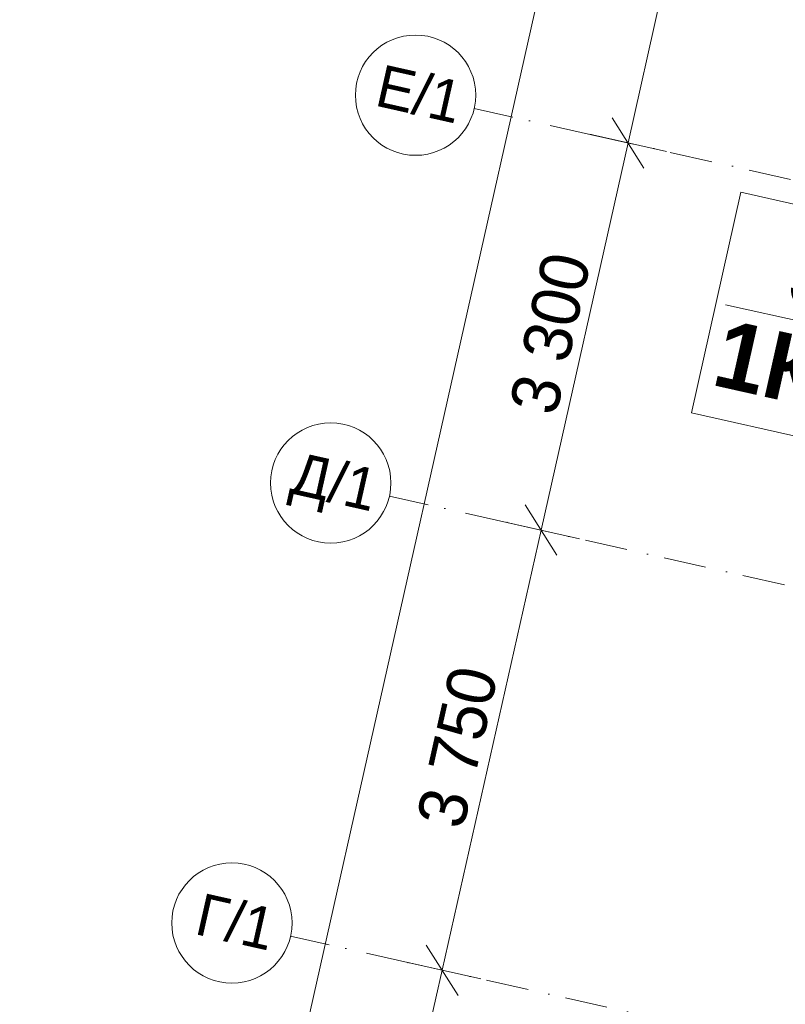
# Model space of a CAD drawing. Header units: millimetres. Extents: x -7213913 to -6935167, y 6129472 to 6353524.
# Tile 40 of 191: x -7212956 to -7206593, y 6171645 to 6179832. Entities that reach past the tile are written whole.
import ezdxf
from ezdxf.enums import TextEntityAlignment as Align

# ---------------------------------------------------------------- set-up
doc = ezdxf.new("R2010")
doc.units = ezdxf.units.MM
doc.header["$MEASUREMENT"] = 0
doc.linetypes.add('Штрихпунктирная', pattern=[670.277762, 352.777767, -176.388884, 0, -141.111112])
doc.layers.add('S - квартира_маркер.АР', color=7, linetype='Continuous')
doc.layers.add('АР-Чертеж-Оси_Осевые размеры.АР', color=7, linetype='Continuous')
for name, color, linetype, lineweight in [('S - квартира_маркер.АР_Ном._пера__1', 7, 'Continuous', 0), ('АР-Чертеж-Оси_Осевые размеры.АР_Ном._пера__1', 7, 'Continuous', 0), ('АР-Чертеж-Оси_Осевые размеры.АР_Ном._пера__120', 7, 'Continuous', 0)]:
    doc.layers.add(name, color=color, linetype=linetype, lineweight=lineweight)
doc.styles.add('РЎР“Р•РќР•Р\xa0Р\x98Р\xa0_РЎРўР\x98Р›Р¬_5', font='GOTHIC.TTF')
doc.styles.add('РЎР“Р•РќР•Р\xa0Р\x98Р\xa0_РЎРўР\x98Р›Р¬_6', font='GOTHICB.TTF')
doc.dimstyles.new('СГЕНЕРИР_СТИЛЬ__1', dxfattribs={"dimtxt": 400, "dimasz": 332.5, "dimexe": 0.18, "dimexo": 0.0625, "dimgap": 0, "dimtad": 1, "dimdec": 0, "dimzin": 0, "dimdsep": 46, "dimtxsty": 'РЎР“Р•РќР•Р\xa0Р\x98Р\xa0_РЎРўР\x98Р›Р¬_5', "dimblk": 'ARROWHEAD_6', "dimblk1": 'ARROWHEAD_6', "dimblk2": 'ARROWHEAD_6', "dimcen": 0.09, "dimse1": 1, "dimse2": 1, "dimclrd": 7, "dimclre": 7, "dimclrt": 7, "dimazin": 0, "dimtfac": 1, "dimtdec": 4, "dimtmove": 0, "dimatfit": 3, "dimfxl": 1, "dimtolj": 1, "dimtzin": 0, "dimarcsym": 0})
doc.dimstyles.new('СГЕНЕРИР_СТИЛЬ__2', dxfattribs={"dimtxt": 400, "dimasz": 332.5, "dimexe": 0.18, "dimexo": 0.0625, "dimgap": 0, "dimtad": 1, "dimdec": 0, "dimzin": 0, "dimdsep": 46, "dimtxsty": 'РЎР“Р•РќР•Р\xa0Р\x98Р\xa0_РЎРўР\x98Р›Р¬_5', "dimblk": 'ARROWHEAD_6', "dimblk1": 'ARROWHEAD_6', "dimblk2": 'ARROWHEAD_6', "dimcen": 0.09, "dimse1": 1, "dimse2": 1, "dimclrd": 7, "dimclre": 7, "dimclrt": 7, "dimazin": 0, "dimtfac": 1, "dimtdec": 4, "dimtmove": 2, "dimatfit": 3, "dimfxl": 1, "dimtolj": 1, "dimtzin": 0, "dimarcsym": 0})

# ---------------------------------------------------------------- blocks, each defined once
blk = doc.blocks.new('labelLabPP_FlatE34FrameRed3d[50]_1', base_point=(-7207010, 6177816.8))
at = {"layer": 'S - квартира_маркер.АР_Ном._пера__1', "color": 7, "linetype": 'Continuous', "lineweight": 0}
for p, q in [((-7206961.7, 6178397.3), (-7207373.9, 6176561.8)), ((-7206961.7, 6178397.3), (-7204285.9, 6177796.3)), ((-7205757.4, 6178126.8), (-7206169.7, 6176291.3)), ((-7204285.9, 6177796.3), (-7204698.1, 6175960.8)), ((-7207089.7, 6177462), (-7206041.6, 6177226.6)), ((-7205895.5, 6177511.9), (-7204424, 6177181.4)), ((-7206033.7, 6176896.9), (-7204562.1, 6176566.4)), ((-7207373.9, 6176561.8), (-7204698.1, 6175960.8))]:
    blk.add_line(p, q, dxfattribs=at)
at = {"layer": 'S - квартира_маркер.АР_Ном._пера__1', "color": 7, "lineweight": 0}
for tag, height, style, p in [('TS_FLATNUMBER', 560, 'РЎР“Р•РќР•Р\xa0Р\x98Р\xa0_РЎРўР\x98Р›Р¬_6', (-7205927.7, 6177608.5)), ('TS_POSTFIXNUMROOMS', 560, 'РЎР“Р•РќР•Р\xa0Р\x98Р\xa0_РЎРўР\x98Р›Р¬_6', (-7206103, 6176835.1)), ('TS_LIVING_ROOM_AREA', 400, 'РЎР“Р•РќР•Р\xa0Р\x98Р\xa0_РЎРўР\x98Р›Р¬_5', (-7204387.5, 6177501.7)), ('TS_WITHOUTBALK', 400, 'РЎР“Р•РќР•Р\xa0Р\x98Р\xa0_РЎРўР\x98Р›Р¬_5', (-7204526.3, 6176883.8)), ('TS_ALLSQUARE', 400, 'РЎР“Р•РќР•Р\xa0Р\x98Р\xa0_РЎРўР\x98Р›Р¬_5', (-7204666.5, 6176259.3))]:
    blk.add_attdef(tag, text='', height=height, rotation=347.34172, dxfattribs=dict(at, style=style)).set_placement(p, align=Align.MIDDLE_RIGHT)
blk = doc.blocks.new('*D779', base_point=(-6566190.3, 6562677.8))
at = {"layer": 'АР-Чертеж-Оси_Осевые размеры.АР_Ном._пера__1', "color": 7, "linetype": 'Continuous', "lineweight": 0, "transparency": 16777216}
for p, q in [((-7209445.2, 6171928.8), (-7208623.4, 6175587.7)), ((-7209577.6, 6172137.9), (-7209312.8, 6171719.8)), ((-7209125, 6171856.9), (-7209765.3, 6172000.8)), ((-7210041.2, 6169274.9), (-7209445.2, 6171928.8)), ((-7210173.6, 6169484), (-7209908.8, 6169065.9)), ((-7209721.1, 6169203), (-7210361.4, 6169346.9)), ((-7210760, 6166074.6), (-7210041.2, 6169274.9))]:
    blk.add_line(p, q, dxfattribs=at)
at = {"layer": 'АР-Чертеж-Оси_Осевые размеры.АР_Ном._пера__1', "color": 7, "lineweight": 0, "transparency": 16777216, "insert": (-7209975.7, 6169931.6), "char_height": 400, "attachment_point": 7, "rotation": 77.34172, "style": 'РЎР“Р•РќР•Р\xa0Р\x98Р\xa0_РЎРўР\x98Р›Р¬_5'}
blk.add_mtext('\\A1;{\\pql;\\fCentury Gothic|b0|i0|c204|p0;\\W1.000000;2\xa0720}', dxfattribs=at)
blk = doc.blocks.new('ARROWHEAD_6')
at = {"color": 0, "linetype": 'Continuous', "lineweight": 0}
for p, q in [((-0.5, -0.5), (0.5, 0.5)), ((0, 0), (-1, 0))]:
    blk.add_line(p, q, dxfattribs=at)
blk = doc.blocks.new('*D780', base_point=(-6566190.3, 6562677.8))
at = {"layer": 'АР-Чертеж-Оси_Осевые размеры.АР_Ном._пера__1', "color": 7, "linetype": 'Continuous', "lineweight": 0, "transparency": 16777216}
for p, q in [((-7208623.4, 6175587.7), (-7207900.3, 6178807.5)), ((-7208755.8, 6175796.8), (-7208491, 6175378.6)), ((-7208303.3, 6175515.8), (-7208943.6, 6175659.6)), ((-7209445.2, 6171928.8), (-7208623.4, 6175587.7)), ((-7209577.6, 6172137.9), (-7209312.8, 6171719.8))]:
    blk.add_line(p, q, dxfattribs=at)
at = {"layer": 'АР-Чертеж-Оси_Осевые размеры.АР_Ном._пера__1', "color": 7, "lineweight": 0, "transparency": 16777216, "insert": (-7209266.8, 6173088), "char_height": 400, "attachment_point": 7, "rotation": 77.34172, "style": 'РЎР“Р•РќР•Р\xa0Р\x98Р\xa0_РЎРўР\x98Р›Р¬_5'}
blk.add_mtext('\\A1;{\\pql;\\fCentury Gothic|b0|i0|c204|p0;\\W1.000000;3\xa0750}', dxfattribs=at)
blk = doc.blocks.new('*D781', base_point=(-6566190.3, 6562677.8))
at = {"layer": 'АР-Чертеж-Оси_Осевые размеры.АР_Ном._пера__1', "color": 7, "linetype": 'Continuous', "lineweight": 0, "transparency": 16777216}
for p, q in [((-7208032.7, 6179016.6), (-7207767.9, 6178598.4)), ((-7207580.1, 6178735.6), (-7208220.4, 6178879.4)), ((-7208623.4, 6175587.7), (-7207900.3, 6178807.5)), ((-7208755.8, 6175796.8), (-7208491, 6175378.6)), ((-7208303.3, 6175515.8), (-7208943.6, 6175659.6))]:
    blk.add_line(p, q, dxfattribs=at)
at = {"layer": 'АР-Чертеж-Оси_Осевые размеры.АР_Ном._пера__1', "color": 7, "lineweight": 0, "transparency": 16777216, "insert": (-7208494.4, 6176527.4), "char_height": 400, "attachment_point": 7, "rotation": 77.34172, "style": 'РЎР“Р•РќР•Р\xa0Р\x98Р\xa0_РЎРўР\x98Р›Р¬_5'}
blk.add_mtext('\\A1;{\\pql;\\fCentury Gothic|b0|i0|c204|p0;\\W1.000000;3\xa0300}', dxfattribs=at)
blk = doc.blocks.new('*D782', base_point=(-6566190.3, 6562677.8))
at = {"layer": 'АР-Чертеж-Оси_Осевые размеры.АР_Ном._пера__1', "color": 7, "linetype": 'Continuous', "lineweight": 0, "transparency": 16777216}
for p, q in [((-7207167.1, 6182870.6), (-7206902.3, 6182452.4)), ((-7206714.5, 6182589.6), (-7207354.8, 6182733.4)), ((-7207900.3, 6178807.5), (-7207034.7, 6182661.5)), ((-7208032.7, 6179016.6), (-7207767.9, 6178598.4)), ((-7207580.1, 6178735.6), (-7208220.4, 6178879.4)), ((-7208623.4, 6175587.7), (-7207900.3, 6178807.5))]:
    blk.add_line(p, q, dxfattribs=at)
at = {"layer": 'АР-Чертеж-Оси_Осевые размеры.АР_Ном._пера__1', "color": 7, "lineweight": 0, "transparency": 16777216, "insert": (-7207700, 6180064.2), "char_height": 400, "attachment_point": 7, "rotation": 77.34172, "style": 'РЎР“Р•РќР•Р\xa0Р\x98Р\xa0_РЎРўР\x98Р›Р¬_5'}
blk.add_mtext('\\A1;{\\pql;\\fCentury Gothic|b0|i0|c204|p0;\\W1.000000;3\xa0950}', dxfattribs=at)
blk = doc.blocks.new('*D783', base_point=(-6566190.3, 6562677.8))
at = {"layer": 'АР-Чертеж-Оси_Осевые размеры.АР_Ном._пера__1', "color": 7, "linetype": 'Continuous', "lineweight": 0, "transparency": 16777216}
for p, q in [((-7206045.1, 6187866.1), (-7205780.3, 6187448)), ((-7207034.7, 6182661.5), (-7205912.7, 6187657)), ((-7207167.1, 6182870.6), (-7206902.3, 6182452.4)), ((-7206714.5, 6182589.6), (-7207354.8, 6182733.4)), ((-7207900.3, 6178807.5), (-7207034.7, 6182661.5))]:
    blk.add_line(p, q, dxfattribs=at)
at = {"layer": 'АР-Чертеж-Оси_Осевые размеры.АР_Ном._пера__1', "color": 7, "lineweight": 0, "transparency": 16777216, "insert": (-7206706.2, 6184489), "char_height": 400, "attachment_point": 7, "rotation": 77.34172, "style": 'РЎР“Р•РќР•Р\xa0Р\x98Р\xa0_РЎРўР\x98Р›Р¬_5'}
blk.add_mtext('\\A1;{\\pql;\\fCentury Gothic|b0|i0|c204|p0;\\W1.000000;5\xa0120}', dxfattribs=at)
blk = doc.blocks.new('*D788', base_point=(-6566190.3, 6562677.8))
at = {"layer": 'АР-Чертеж-Оси_Осевые размеры.АР_Ном._пера__1', "color": 7, "linetype": 'Continuous', "lineweight": 0, "transparency": 16777216}
for p, q in [((-7202989.4, 6205215.6), (-7203046.9, 6204959.5)), ((-7202914.5, 6204750.4), (-7203179.3, 6205168.6)), ((-7203046.9, 6204959.5), (-7212636.3, 6162263.2)), ((-7203367, 6205031.4), (-7202726.8, 6204887.6)), ((-7212768.7, 6162472.3), (-7212503.9, 6162054.1)), ((-7212956.4, 6162335.1), (-7212316.1, 6162191.3)), ((-7212636.3, 6162263.2), (-7212693.8, 6162007))]:
    blk.add_line(p, q, dxfattribs=at)
at = {"layer": 'АР-Чертеж-Оси_Осевые размеры.АР_Ном._пера__1', "color": 7, "lineweight": 0, "transparency": 16777216, "insert": (-7207709.5, 6184564.6), "char_height": 400, "attachment_point": 7, "rotation": 77.34172, "style": 'РЎР“Р•РќР•Р\xa0Р\x98Р\xa0_РЎРўР\x98Р›Р¬_5'}
blk.add_mtext('\\A1;{\\pql;\\fCentury Gothic|b0|i0|c204|p0;\\W1.000000;43\xa0760}', dxfattribs=at)
blk = doc.blocks.new('Стандартный Маркер Сетки[120]_1', base_point=(-7209883.2, 6175870.7))
at = {"layer": 'АР-Чертеж-Оси_Осевые размеры.АР_Ном._пера__120', "color": 7, "linetype": 'Штрихпунктирная', "lineweight": 0}
for q in [(-7209883.2, 6175870.7), (-7184807, 6170238.7), (-7208907.5, 6175651.5)]:
    blk.add_line((-7208907.5, 6175651.5), q, dxfattribs=at)
at = {"layer": 'АР-Чертеж-Оси_Осевые размеры.АР_Ном._пера__120', "color": 7, "linetype": 'Continuous', "lineweight": 0}
blk.add_circle((-7210371.1, 6175980.2), 500, dxfattribs=at)
at = {"layer": 'АР-Чертеж-Оси_Осевые размеры.АР_Ном._пера__120', "color": 7, "linetype": 'Штрихпунктирная', "lineweight": 0}
blk.add_point((-7208907.5, 6175651.5), dxfattribs=at)
at = {"layer": 'АР-Чертеж-Оси_Осевые размеры.АР_Ном._пера__120', "color": 7, "lineweight": 0, "style": 'РЎР“Р•РќР•Р\xa0Р\x98Р\xa0_РЎРўР\x98Р›Р¬_5'}
blk.add_attdef('AC_MarkerText_1', text='', height=350, rotation=347.34172, dxfattribs=at).set_placement((-7210301.2, 6176161.3), align=Align.TOP_CENTER)
blk = doc.blocks.new('Стандартный Маркер Сетки[123]_1', base_point=(-7210705, 6172211.8))
at = {"layer": 'АР-Чертеж-Оси_Осевые размеры.АР_Ном._пера__120', "color": 7, "linetype": 'Штрихпунктирная', "lineweight": 0}
for q in [(-7210705, 6172211.8), (-7185628.8, 6166579.8), (-7209729.3, 6171992.7)]:
    blk.add_line((-7209729.3, 6171992.7), q, dxfattribs=at)
at = {"layer": 'АР-Чертеж-Оси_Осевые размеры.АР_Ном._пера__120', "color": 7, "linetype": 'Continuous', "lineweight": 0}
blk.add_circle((-7211192.8, 6172321.4), 500, dxfattribs=at)
at = {"layer": 'АР-Чертеж-Оси_Осевые размеры.АР_Ном._пера__120', "color": 7, "linetype": 'Штрихпунктирная', "lineweight": 0}
blk.add_point((-7209729.3, 6171992.7), dxfattribs=at)
at = {"layer": 'АР-Чертеж-Оси_Осевые размеры.АР_Ном._пера__120', "color": 7, "lineweight": 0, "style": 'РЎР“Р•РќР•Р\xa0Р\x98Р\xa0_РЎРўР\x98Р›Р¬_5'}
blk.add_attdef('AC_MarkerText_1', text='', height=350, rotation=347.34172, dxfattribs=at).set_placement((-7211122.9, 6172502.4), align=Align.TOP_CENTER)
blk = doc.blocks.new('Стандартный Маркер Сетки[124]_1', base_point=(-7209178.4, 6179094.6))
at = {"layer": 'АР-Чертеж-Оси_Осевые размеры.АР_Ном._пера__120', "color": 7, "linetype": 'Штрихпунктирная', "lineweight": 0}
for q in [(-7209178.4, 6179094.6), (-7184083.8, 6173458.5), (-7208202.8, 6178875.5)]:
    blk.add_line((-7208202.8, 6178875.5), q, dxfattribs=at)
at = {"layer": 'АР-Чертеж-Оси_Осевые размеры.АР_Ном._пера__120', "color": 7, "linetype": 'Continuous', "lineweight": 0}
blk.add_circle((-7209666.3, 6179204.2), 500, dxfattribs=at)
at = {"layer": 'АР-Чертеж-Оси_Осевые размеры.АР_Ном._пера__120', "color": 7, "linetype": 'Штрихпунктирная', "lineweight": 0}
blk.add_point((-7208202.8, 6178875.5), dxfattribs=at)
at = {"layer": 'АР-Чертеж-Оси_Осевые размеры.АР_Ном._пера__120', "color": 7, "lineweight": 0, "style": 'РЎР“Р•РќР•Р\xa0Р\x98Р\xa0_РЎРўР\x98Р›Р¬_5'}
blk.add_attdef('AC_MarkerText_1', text='', height=350, rotation=347.34172, dxfattribs=at).set_placement((-7209596.4, 6179385.2), align=Align.TOP_CENTER)
blk = doc.blocks.new('Стандартный Маркер Сетки[187]_1', base_point=(-7209883.2, 6175870.7))
at = {"layer": 'АР-Чертеж-Оси_Осевые размеры.АР_Ном._пера__120', "color": 7, "linetype": 'Штрихпунктирная', "lineweight": 0}
for q in [(-7209883.2, 6175870.7), (-7184807, 6170238.7), (-7208907.5, 6175651.5)]:
    blk.add_line((-7208907.5, 6175651.5), q, dxfattribs=at)
at = {"layer": 'АР-Чертеж-Оси_Осевые размеры.АР_Ном._пера__120', "color": 7, "linetype": 'Continuous', "lineweight": 0}
blk.add_circle((-7210371.1, 6175980.2), 500, dxfattribs=at)
at = {"layer": 'АР-Чертеж-Оси_Осевые размеры.АР_Ном._пера__120', "color": 7, "linetype": 'Штрихпунктирная', "lineweight": 0}
blk.add_point((-7208907.5, 6175651.5), dxfattribs=at)
at = {"layer": 'АР-Чертеж-Оси_Осевые размеры.АР_Ном._пера__120', "color": 7, "lineweight": 0, "style": 'РЎР“Р•РќР•Р\xa0Р\x98Р\xa0_РЎРўР\x98Р›Р¬_5'}
blk.add_attdef('AC_MarkerText_1', text='', height=350, rotation=347.34172, dxfattribs=at).set_placement((-7210301.2, 6176161.3), align=Align.TOP_CENTER)
blk = doc.blocks.new('Стандартный Маркер Сетки[190]_1', base_point=(-7210705, 6172211.8))
at = {"layer": 'АР-Чертеж-Оси_Осевые размеры.АР_Ном._пера__120', "color": 7, "linetype": 'Штрихпунктирная', "lineweight": 0}
for q in [(-7210705, 6172211.8), (-7185628.8, 6166579.8), (-7209729.3, 6171992.7)]:
    blk.add_line((-7209729.3, 6171992.7), q, dxfattribs=at)
at = {"layer": 'АР-Чертеж-Оси_Осевые размеры.АР_Ном._пера__120', "color": 7, "linetype": 'Continuous', "lineweight": 0}
blk.add_circle((-7211192.8, 6172321.4), 500, dxfattribs=at)
at = {"layer": 'АР-Чертеж-Оси_Осевые размеры.АР_Ном._пера__120', "color": 7, "linetype": 'Штрихпунктирная', "lineweight": 0}
blk.add_point((-7209729.3, 6171992.7), dxfattribs=at)
at = {"layer": 'АР-Чертеж-Оси_Осевые размеры.АР_Ном._пера__120', "color": 7, "lineweight": 0, "style": 'РЎР“Р•РќР•Р\xa0Р\x98Р\xa0_РЎРўР\x98Р›Р¬_5'}
blk.add_attdef('AC_MarkerText_1', text='', height=350, rotation=347.34172, dxfattribs=at).set_placement((-7211122.9, 6172502.4), align=Align.TOP_CENTER)
blk = doc.blocks.new('Стандартный Маркер Сетки[191]_1', base_point=(-7209178.4, 6179094.6))
at = {"layer": 'АР-Чертеж-Оси_Осевые размеры.АР_Ном._пера__120', "color": 7, "linetype": 'Штрихпунктирная', "lineweight": 0}
for q in [(-7209178.4, 6179094.6), (-7184083.8, 6173458.5), (-7208202.8, 6178875.5)]:
    blk.add_line((-7208202.8, 6178875.5), q, dxfattribs=at)
at = {"layer": 'АР-Чертеж-Оси_Осевые размеры.АР_Ном._пера__120', "color": 7, "linetype": 'Continuous', "lineweight": 0}
blk.add_circle((-7209666.3, 6179204.2), 500, dxfattribs=at)
at = {"layer": 'АР-Чертеж-Оси_Осевые размеры.АР_Ном._пера__120', "color": 7, "linetype": 'Штрихпунктирная', "lineweight": 0}
blk.add_point((-7208202.8, 6178875.5), dxfattribs=at)
at = {"layer": 'АР-Чертеж-Оси_Осевые размеры.АР_Ном._пера__120', "color": 7, "lineweight": 0, "style": 'РЎР“Р•РќР•Р\xa0Р\x98Р\xa0_РЎРўР\x98Р›Р¬_5'}
blk.add_attdef('AC_MarkerText_1', text='', height=350, rotation=347.34172, dxfattribs=at).set_placement((-7209596.4, 6179385.2), align=Align.TOP_CENTER)

msp = doc.modelspace()

# ---------------------------------------------------------------- block references
at = {"layer": 'S - квартира_маркер.АР', "color": 104, "linetype": 'Continuous', "lineweight": 15, "true_color": 0x029e21}
msp.add_blockref('labelLabPP_FlatE34FrameRed3d[50]_1', (-7207010, 6177816.8), dxfattribs=at).add_auto_attribs({'TS_POSTFIXNUMROOMS': '1К ', 'TS_FLATNUMBER': ' 5 ', 'TS_LIVING_ROOM_AREA': '14,36', 'TS_WITHOUTBALK': '48,69', 'TS_ALLSQUARE': '48,69'})
at = {"layer": 'АР-Чертеж-Оси_Осевые размеры.АР', "color": 8, "linetype": 'Continuous', "lineweight": 15}
for name, p, values in [('Стандартный Маркер Сетки[124]_1', (-7209178.4, 6179094.6), {'AC_MarkerText_1': 'Е/1'}), ('Стандартный Маркер Сетки[191]_1', (-7209178.4, 6179094.6), {'AC_MarkerText_1': 'Е/1'}), ('Стандартный Маркер Сетки[120]_1', (-7209883.2, 6175870.7), {'AC_MarkerText_1': 'Д/1'}), ('Стандартный Маркер Сетки[187]_1', (-7209883.2, 6175870.7), {'AC_MarkerText_1': 'Д/1'}), ('Стандартный Маркер Сетки[123]_1', (-7210705, 6172211.8), {'AC_MarkerText_1': 'Г/1'}), ('Стандартный Маркер Сетки[190]_1', (-7210705, 6172211.8), {'AC_MarkerText_1': 'Г/1'})]:
    msp.add_blockref(name, p, dxfattribs=at).add_auto_attribs(values)

# ---------------------------------------------------------------- dimensions: what is measured, and where the dimension line sits
at = {"layer": 'АР-Чертеж-Оси_Осевые размеры.АР', "color": 7, "linetype": 'Continuous', "lineweight": 0}
for base, p1, p2, angle, dimstyle, picture, middle in [((-7212636.3, 6162263.2), (-7203353.8, 6205028.5), (-7212924.8, 6162328), 257.34172, 'СГЕНЕРИР_СТИЛЬ__2', '*D788', (-7207720.9, 6185426.5)), ((-7205912.7, 6187657), (-7208310.8, 6182948.1), (-7207190.9, 6187944.1), 77.34172, 'СГЕНЕРИР_СТИЛЬ__1', '*D783', (-7206751, 6185202.3)), ((-7207034.7, 6182661.5), (-7209178.4, 6179094.6), (-7208310.8, 6182948.1), 77.34172, 'СГЕНЕРИР_СТИЛЬ__1', '*D782', (-7207744.8, 6180777.6)), ((-7207900.3, 6178807.5), (-7209883.2, 6175870.7), (-7209178.4, 6179094.6), 77.34172, 'СГЕНЕРИР_СТИЛЬ__1', '*D781', (-7208539.1, 6177240.7)), ((-7208623.4, 6175587.7), (-7210705, 6172211.8), (-7209883.2, 6175870.7), 77.34172, 'СГЕНЕРИР_СТИЛЬ__1', '*D780', (-7209311.6, 6173801.3)), ((-7209445.2, 6171928.8), (-7211301, 6169557.9), (-7210705, 6172211.8), 77.34172, 'СГЕНЕРИР_СТИЛЬ__1', '*D779', (-7210020.5, 6170645))]:
    dim = msp.add_linear_dim(base=base, p1=p1, p2=p2, angle=angle, dimstyle=dimstyle, dxfattribs=at)
    dim.commit()
    dim.dimension.update_dxf_attribs({"geometry": picture, "text_midpoint": middle, "dimtype": 160, "text_rotation": 77.34172})

doc.saveas('drawing.dxf')
